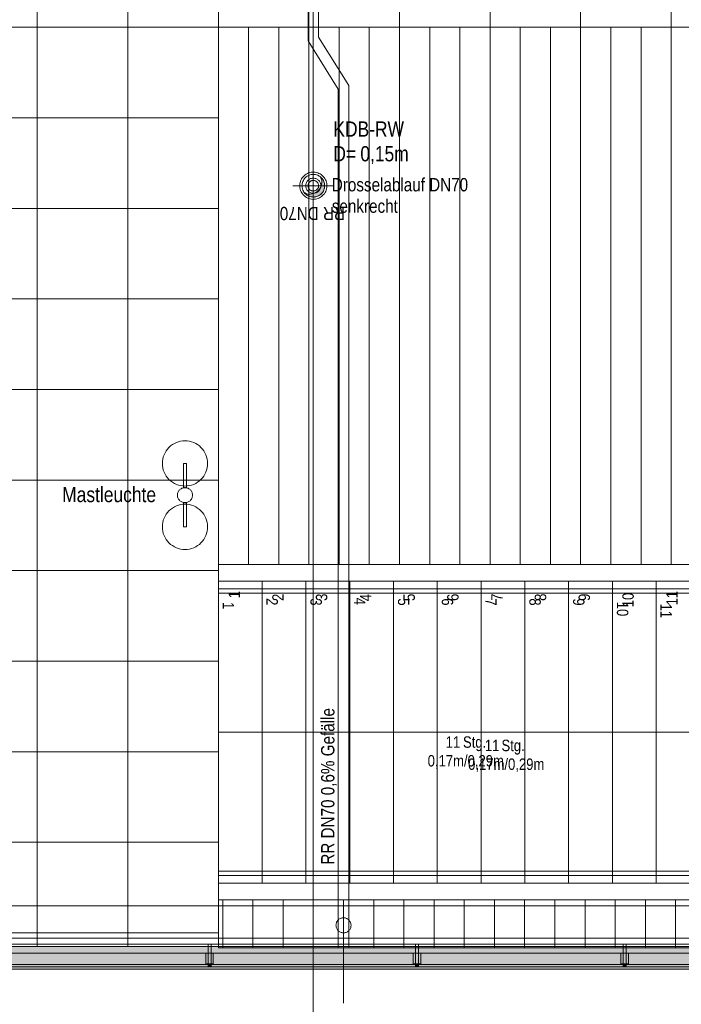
# Model space of a CAD drawing. Extents: x -620 to 300, y 62 to 1112.
# Tile 15 of 45: x -164 to -77, y 206 to 337. Entities that reach past the tile are written whole.
import ezdxf
from ezdxf.lldxf.tags import DXFTag

# ---------------------------------------------------------------- set-up
doc = ezdxf.new("R2010")
doc.units = 0
doc.layers.get('0').update_dxf_attribs({"lineweight": 13})
for name, color, linetype, lineweight, true_color in [('30 -35 Decken- 11 Bodendurchbruch', 7, 'Continuous', 15, 0x599559), ('30 -35 Decken- 2.2 Treppen Außen', 9, 'Continuous', 9, 0x808080), ('30 -36 Dächer- 3 Dachbeläge', 9, 'Continuous', 15, 0x808080), ('30 -36 Dächer- 4 Dachbekleidungen', 9, 'Continuous', 9, 0x808080), ('40 -41 Abwasser_Wasser_Gas- 1 Abwasser + sanitäre Anlagen', 7, 'Continuous', 9, 0xff6633), ('60- 61 allgemeine Ausstattung- 4 Terrassen', 9, 'Continuous', 9, 0x808080), ('70 -72 Beschriftung- 1 Beschriftung allgemein', 7, 'Continuous', 9, 0xff6633)]:
    doc.layers.add(name, color=color, linetype=linetype, lineweight=lineweight, true_color=true_color)
doc.layers.add('40 -41 Abwasser_Wasser_Gas- 2 Wasser-1', color=7, linetype='Continuous', lineweight=15)
doc.layers.add('70 -71 Achsen- 1 Gebäudeachsen', color=7, linetype='STRICHPUNKT2-A06DNCB4MF', lineweight=18)
doc.styles.get("Standard").update_dxf_attribs({"font": 'ARIALN.TTF'})
tags = doc.linetypes.add('grob-A06DNCB3MF', pattern=[14, 3, -8, 3]).pattern_tags.tags
tags[8:9] = [DXFTag(74, 4), DXFTag(75, 0), DXFTag(340, '0'), DXFTag(46, 0.0), DXFTag(50, 0.0), DXFTag(44, 0.0), DXFTag(45, 0.0)]
tags[6:7] = [DXFTag(74, 4), DXFTag(75, 0), DXFTag(340, '0'), DXFTag(46, 0.0), DXFTag(50, 0.0), DXFTag(44, 0.0), DXFTag(45, 0.0)]
tags[4:5] = [DXFTag(74, 4), DXFTag(75, 0), DXFTag(340, '0'), DXFTag(46, 0.0), DXFTag(50, 0.0), DXFTag(44, 0.0), DXFTag(45, 0.0)]
tags = doc.linetypes.add('STRICHPUNKT2-A06DNCB4MF', pattern=[12.7, 6.35, -3.175, 0, -3.175]).pattern_tags.tags
tags[10:11] = [DXFTag(74, 4), DXFTag(75, 0), DXFTag(340, '0'), DXFTag(46, 0.0), DXFTag(50, 0.0), DXFTag(44, 0.0), DXFTag(45, 0.0)]
tags[8:9] = [DXFTag(74, 4), DXFTag(75, 0), DXFTag(340, '0'), DXFTag(46, 0.0), DXFTag(50, 0.0), DXFTag(44, 0.0), DXFTag(45, 0.0)]
tags[6:7] = [DXFTag(74, 4), DXFTag(75, 0), DXFTag(340, '0'), DXFTag(46, 0.0), DXFTag(50, 0.0), DXFTag(44, 0.0), DXFTag(45, 0.0)]
tags[4:5] = [DXFTag(74, 4), DXFTag(75, 0), DXFTag(340, '0'), DXFTag(46, 0.0), DXFTag(50, 0.0), DXFTag(44, 0.0), DXFTag(45, 0.0)]

# ---------------------------------------------------------------- blocks, each defined once
blk = doc.blocks.new('Referenz-A06DNCB5MF')
at = {"layer": '30 -35 Decken- 11 Bodendurchbruch', "linetype": 'Continuous', "ltscale": 0.15}
blk.add_hatch(color=0, dxfattribs=at).paths.add_polyline_path([(-126.74, 313.89), (-126.32, 313.75), (-125.89, 313.74), (-125.47, 313.84), (-125.09, 314.05), (-124.78, 314.35), (-124.57, 314.73), (-124.46, 315.15), (-124.48, 315.59), (-124.61, 316), (-124.35, 315.72), (-124.17, 315.38), (-124.08, 315.01), (-124.09, 314.63), (-124.2, 314.26), (-124.39, 313.93), (-124.67, 313.66), (-125, 313.47), (-125.36, 313.36), (-125.75, 313.36), (-126.12, 313.45), (-126.46, 313.63)])
at = {"layer": '30 -35 Decken- 11 Bodendurchbruch', "color": 0, "linetype": 'grob-A06DNCB3MF', "lineweight": 9, "ltscale": 0.13}
for p, q in [((-125.58, 317.55), (-125.58, 312.15)), ((-128.28, 314.85), (-122.88, 314.85))]:
    blk.add_line(p, q, dxfattribs=at)
at = {"layer": '30 -35 Decken- 11 Bodendurchbruch', "color": 0, "linetype": 'Continuous', "ltscale": 0.15}
for p, q in [((-126.82, 315.69), (-126.74, 315.81)), ((-126.74, 315.81), (-126.64, 315.91)), ((-126.64, 315.91), (-126.53, 316.01)), ((-126.53, 316.01), (-126.41, 316.1)), ((-126.41, 316.1), (-126.28, 316.18)), ((-126.28, 316.18), (-126.15, 316.24)), ((-126.15, 316.24), (-126.01, 316.29)), ((-126.01, 316.29), (-125.87, 316.32)), ((-125.87, 316.32), (-125.72, 316.35)), ((-125.72, 316.35), (-125.58, 316.35)), ((-125.58, 316.35), (-125.43, 316.35)), ((-125.43, 316.35), (-125.28, 316.32)), ((-125.28, 316.32), (-125.14, 316.29)), ((-125.14, 316.29), (-125, 316.24)), ((-125, 316.24), (-124.87, 316.18)), ((-124.87, 316.18), (-124.74, 316.1)), ((-124.74, 316.1), (-124.62, 316.01)), ((-124.62, 316.01), (-124.52, 315.91)), ((-124.52, 315.91), (-124.42, 315.81)), ((-124.42, 315.81), (-124.33, 315.69)), ((-127.08, 314.85), (-127.07, 315)), ((-127.07, 314.71), (-127.08, 314.85)), ((-127.07, 315), (-127.05, 315.15)), ((-127.05, 314.56), (-127.07, 314.71)), ((-127.05, 315.15), (-127.01, 315.29)), ((-127.01, 314.42), (-127.05, 314.56)), ((-127.01, 315.29), (-126.96, 315.43)), ((-126.96, 315.43), (-126.9, 315.56)), ((-126.9, 315.56), (-126.82, 315.69)), ((-124.33, 315.69), (-124.25, 315.56)), ((-124.25, 315.56), (-124.19, 315.43)), ((-124.19, 315.43), (-124.14, 315.29)), ((-124.14, 315.29), (-124.11, 315.15)), ((-124.11, 314.56), (-124.14, 314.42)), ((-124.11, 315.15), (-124.08, 315)), ((-124.08, 314.71), (-124.11, 314.56)), ((-124.08, 315), (-124.08, 314.85)), ((-124.08, 314.85), (-124.08, 314.71)), ((-126.96, 314.28), (-127.01, 314.42)), ((-126.9, 314.15), (-126.96, 314.28)), ((-126.82, 314.02), (-126.9, 314.15)), ((-126.74, 313.9), (-126.82, 314.02)), ((-126.64, 313.79), (-126.74, 313.9)), ((-126.53, 313.69), (-126.64, 313.79)), ((-126.41, 313.61), (-126.53, 313.69)), ((-126.28, 313.53), (-126.41, 313.61)), ((-126.15, 313.47), (-126.28, 313.53)), ((-126.01, 313.42), (-126.15, 313.47)), ((-125.87, 313.38), (-126.01, 313.42)), ((-125.72, 313.36), (-125.87, 313.38)), ((-125.58, 313.35), (-125.72, 313.36)), ((-125.43, 313.36), (-125.58, 313.35)), ((-125.28, 313.38), (-125.43, 313.36)), ((-125.14, 313.42), (-125.28, 313.38)), ((-125, 313.47), (-125.14, 313.42)), ((-124.87, 313.53), (-125, 313.47)), ((-124.74, 313.61), (-124.87, 313.53)), ((-124.62, 313.69), (-124.74, 313.61)), ((-124.52, 313.79), (-124.62, 313.69)), ((-124.42, 313.9), (-124.52, 313.79)), ((-124.33, 314.02), (-124.42, 313.9)), ((-124.25, 314.15), (-124.33, 314.02)), ((-124.19, 314.28), (-124.25, 314.15)), ((-124.14, 314.42), (-124.19, 314.28))]:
    blk.add_line(p, q, dxfattribs=at)
for centre, major_axis, end_param in [((-126.04, 315.32), (-0.68, -1.43), 2.460416), ((-125.58, 314.85), (-1.15, -0.97), 3.311211)]:
    blk.add_ellipse(centre, major_axis=major_axis, ratio=1, start_param=0, end_param=end_param, dxfattribs=at)
at = {"layer": '30 -35 Decken- 2.2 Treppen Außen', "color": 0, "linetype": 'Continuous', "ltscale": 0.13}
for p, q in [((25.24, 264.65), (-138.16, 264.65)), ((-138.16, 264.65), (-138.16, 262.45)), ((-138.16, 262.45), (-132.36, 262.45)), ((-138.16, 222.45), (-138.16, 262.45)), ((-138.16, 262.45), (25.24, 262.45)), ((-132.36, 262.45), (-126.56, 262.45)), ((-132.36, 222.45), (-132.36, 262.45)), ((-126.56, 262.45), (-120.76, 262.45)), ((-126.56, 222.45), (-126.56, 262.45)), ((-120.76, 262.45), (-114.96, 262.45)), ((-120.76, 222.45), (-120.76, 262.45)), ((-114.96, 262.45), (-109.16, 262.45)), ((-114.96, 222.45), (-114.96, 262.45)), ((-109.16, 262.45), (-103.36, 262.45)), ((-109.16, 222.45), (-109.16, 262.45)), ((-103.36, 262.45), (-97.56, 262.45)), ((-103.36, 222.45), (-103.36, 262.45)), ((-97.56, 262.45), (-91.76, 262.45)), ((-97.56, 222.45), (-97.56, 262.45)), ((-91.76, 262.45), (-85.96, 262.45)), ((-91.76, 222.45), (-91.76, 262.45)), ((-85.96, 262.45), (-80.16, 262.45)), ((-85.96, 222.45), (-85.96, 262.45)), ((-80.16, 262.45), (-50.16, 262.45)), ((-80.16, 222.45), (-80.16, 262.45)), ((25.24, 261.45), (-138.16, 261.45)), ((-138.16, 261.45), (-138.16, 260.85)), ((-138.16, 260.85), (25.24, 260.85)), ((-138.16, 242.45), (25.24, 242.45)), ((-138.16, 224.05), (25.24, 224.05)), ((-138.16, 223.45), (-138.16, 224.05)), ((25.24, 223.45), (-138.16, 223.45)), ((-138.16, 222.45), (-132.36, 222.45)), ((25.24, 222.45), (-138.16, 222.45)), ((-138.16, 222.45), (-138.16, 220.25)), ((-132.36, 222.45), (-126.56, 222.45)), ((-126.56, 222.45), (-120.76, 222.45)), ((-120.76, 222.45), (-114.96, 222.45)), ((-114.96, 222.45), (-109.16, 222.45)), ((-109.16, 222.45), (-103.36, 222.45)), ((-103.36, 222.45), (-97.56, 222.45)), ((-97.56, 222.45), (-91.76, 222.45)), ((-91.76, 222.45), (-85.96, 222.45)), ((-85.96, 222.45), (-80.16, 222.45)), ((-80.16, 222.45), (-50.16, 222.45)), ((-138.16, 220.25), (25.24, 220.25))]:
    blk.add_line(p, q, dxfattribs=at)
at = {"layer": '30 -35 Decken- 2.2 Treppen Außen', "color": 0}
for p, q in [((-100.27, 264.65), (-138.16, 264.65)), ((-138.16, 264.65), (-138.16, 262.45)), ((25.24, 264.66), (-100.27, 264.65)), ((-138.16, 222.45), (-138.16, 262.45)), ((-138.16, 262.45), (-100.74, 262.45)), ((-132.36, 222.45), (-132.36, 262.45)), ((-126.56, 222.45), (-126.56, 262.45)), ((-120.76, 222.45), (-120.76, 262.45)), ((-114.96, 262.45), (-114.96, 222.45)), ((-109.16, 262.45), (-109.16, 222.45)), ((-103.36, 262.45), (-103.36, 222.45)), ((-100.74, 262.45), (25.24, 262.46)), ((-97.56, 262.45), (-97.56, 222.45)), ((-91.76, 262.45), (-91.76, 222.45)), ((-85.96, 262.45), (-85.96, 222.45)), ((-80.16, 262.45), (-80.16, 222.45)), ((-138.16, 260.85), (-138.16, 261.45)), ((-138.16, 261.45), (-100.95, 261.45)), ((25.24, 261.46), (-100.95, 261.45)), ((-101.08, 260.85), (-138.16, 260.85)), ((-101.08, 260.85), (25.24, 260.86)), ((-138.16, 242.45), (-106.26, 242.45)), ((-106.26, 242.45), (25.24, 242.46)), ((-111.45, 224.05), (-138.16, 224.05)), ((-138.16, 224.05), (-138.16, 223.45)), ((-138.16, 223.45), (-111.58, 223.45)), ((-111.58, 223.45), (25.24, 223.46)), ((25.24, 224.06), (-111.45, 224.05)), ((-111.79, 222.45), (-138.16, 222.45)), ((-138.16, 222.45), (-138.16, 220.25)), ((25.24, 222.46), (-111.79, 222.45)), ((-138.16, 220.25), (-112.26, 220.25)), ((-112.26, 220.25), (25.24, 220.26))]:
    blk.add_line(p, q, dxfattribs=at)
at = {"layer": '30 -36 Dächer- 3 Dachbeläge', "color": 0, "linetype": 'Continuous', "ltscale": 0.15}
for p, q in [((-403.78, 214.05), (31.02, 214.05)), ((31.02, 211.05), (-403.78, 211.05))]:
    blk.add_line(p, q, dxfattribs=at)
at = {"layer": '30 -36 Dächer- 3 Dachbeläge', "color": 0, "lineweight": 9}
for p, q in [((-139.13, 211.75), (-139.53, 211.75)), ((-139.53, 211.75), (-139.53, 211.35)), ((-139.13, 211.35), (-139.13, 211.75)), ((-111.63, 211.75), (-112.03, 211.75)), ((-112.03, 211.75), (-112.03, 211.35)), ((-111.63, 211.35), (-111.63, 211.75)), ((-84.13, 211.75), (-84.53, 211.75)), ((-84.53, 211.75), (-84.53, 211.35)), ((-84.13, 211.35), (-84.13, 211.75))]:
    blk.add_line(p, q, dxfattribs=at)
at = {"layer": '30 -36 Dächer- 3 Dachbeläge', "color": 0, "linetype": 'Continuous', "lineweight": 0, "ltscale": 0.13}
blk.add_solid([(31.02, 211.05), (-403.78, 211.05), (31.02, 214.05), (-403.78, 214.05)], dxfattribs=at)
at = {"layer": '30 -36 Dächer- 3 Dachbeläge', "color": 0, "lineweight": 0}
for points in [[(-139.53, 211.75), (-139.13, 211.75), (-139.53, 211.35)], [(-139.53, 211.35), (-139.13, 211.75), (-139.13, 211.35)], [(-112.03, 211.75), (-111.63, 211.75), (-112.03, 211.35)], [(-112.03, 211.35), (-111.63, 211.75), (-111.63, 211.35)], [(-84.53, 211.75), (-84.13, 211.75), (-84.53, 211.35)], [(-84.53, 211.35), (-84.13, 211.75), (-84.13, 211.35)]]:
    blk.add_solid(points, dxfattribs=at)
at = {"layer": '30 -36 Dächer- 4 Dachbekleidungen', "color": 0, "linetype": 'Continuous', "ltscale": 0.13}
for p, q in [((31.02, 215.15), (-405.38, 215.15)), ((-404.58, 214.35), (31.02, 214.35)), ((-139.13, 214.35), (-139.53, 214.35)), ((-139.53, 214.35), (-139.53, 213.15)), ((-139.13, 213.15), (-139.13, 214.35)), ((-111.63, 214.35), (-112.03, 214.35)), ((-112.03, 214.35), (-112.03, 213.15)), ((-111.63, 213.15), (-111.63, 214.35)), ((-84.13, 214.35), (-84.53, 214.35)), ((-84.53, 214.35), (-84.53, 213.15)), ((-84.13, 213.15), (-84.13, 214.35)), ((31.02, 213.15), (-403.38, 213.15)), ((-139.83, 213.15), (-139.83, 211.75)), ((-139.53, 211.75), (-139.53, 213.15)), ((-139.13, 213.15), (-139.13, 211.75)), ((-138.83, 213.15), (-138.83, 211.75)), ((-112.33, 213.15), (-112.33, 211.75)), ((-112.03, 211.75), (-112.03, 213.15)), ((-111.63, 213.15), (-111.63, 211.75)), ((-111.33, 213.15), (-111.33, 211.75)), ((-84.83, 213.15), (-84.83, 211.75)), ((-84.53, 211.75), (-84.53, 213.15)), ((-84.13, 213.15), (-84.13, 211.75)), ((-83.83, 213.15), (-83.83, 211.75)), ((-139.83, 211.75), (-139.53, 211.75)), ((-139.13, 211.75), (-139.53, 211.75)), ((-138.83, 211.75), (-139.13, 211.75)), ((-112.33, 211.75), (-112.03, 211.75)), ((-111.63, 211.75), (-112.03, 211.75)), ((-111.33, 211.75), (-111.63, 211.75)), ((-84.83, 211.75), (-84.53, 211.75)), ((-84.13, 211.75), (-84.53, 211.75)), ((-83.83, 211.75), (-84.13, 211.75)), ((-401.58, 211.35), (31.02, 211.35))]:
    blk.add_line(p, q, dxfattribs=at)
at = {"layer": '40 -41 Abwasser_Wasser_Gas- 1 Abwasser + sanitäre Anlagen', "color": 0, "linetype": 'grob-A06DNCB3MF', "ltscale": 0.13}
for p, q in [((-126.28, 334.05), (-126.28, 374.29)), ((-124.88, 374.29), (-124.88, 334.54)), ((-122.28, 327.63), (-126.28, 334.05)), ((-124.88, 334.54), (-120.88, 328.12)), ((-122.28, 213.85), (-122.28, 327.63)), ((-120.88, 328.12), (-120.88, 213.85)), ((-125.58, 319.94), (-125.58, 314.85)), ((-120.88, 213.85), (-122.28, 213.85))]:
    blk.add_line(p, q, dxfattribs=at)
at = {"layer": '40 -41 Abwasser_Wasser_Gas- 1 Abwasser + sanitäre Anlagen', "color": 0, "linetype": 'Continuous', "lineweight": 5, "ltscale": 0.13}
for p, q in [((-125.58, 314.85), (-125.59, 314.91)), ((-125.59, 314.91), (-125.56, 314.91)), ((-125.56, 314.91), (-125.58, 314.85))]:
    blk.add_line(p, q, dxfattribs=at)
at = {"layer": '40 -41 Abwasser_Wasser_Gas- 1 Abwasser + sanitäre Anlagen', "color": 0, "lineweight": 0}
for points in [[(-125.58, 314.85), (-125.59, 314.91), (-125.58, 314.91)], [(-125.58, 314.85), (-125.58, 314.91), (-125.56, 314.91)]]:
    blk.add_solid(points, dxfattribs=at)
at = {"layer": '40 -41 Abwasser_Wasser_Gas- 2 Wasser-1', "color": 0, "linetype": 'Continuous', "ltscale": 0.15}
for p, q in [((-125.58, 314.85), (-125.58, 318.69)), ((-127.22, 315.6), (-127.14, 315.75)), ((-127.14, 315.75), (-127.04, 315.9)), ((-127.04, 315.9), (-126.93, 316.04)), ((-126.93, 316.04), (-126.81, 316.17)), ((-126.81, 316.17), (-126.67, 316.28)), ((-126.67, 316.28), (-126.53, 316.38)), ((-126.53, 316.38), (-126.37, 316.47)), ((-126.37, 316.47), (-126.21, 316.54)), ((-126.21, 316.54), (-126.04, 316.59)), ((-126.1, 315.7), (-126.02, 315.75)), ((-126.04, 316.59), (-125.87, 316.63)), ((-126.02, 315.75), (-125.93, 315.79)), ((-125.93, 315.79), (-125.84, 315.82)), ((-125.87, 316.63), (-125.69, 316.65)), ((-125.84, 315.82), (-125.74, 315.84)), ((-125.74, 315.84), (-125.64, 315.85)), ((-125.69, 316.65), (-125.52, 316.65)), ((-125.64, 315.85), (-125.54, 315.85)), ((-125.54, 315.85), (-125.45, 315.84)), ((-125.52, 316.65), (-125.34, 316.64)), ((-125.45, 315.84), (-125.35, 315.83)), ((-125.35, 315.83), (-125.26, 315.8)), ((-125.34, 316.64), (-125.17, 316.61)), ((-125.26, 315.8), (-125.16, 315.76)), ((-125.17, 316.61), (-125, 316.56)), ((-125.16, 315.76), (-125.08, 315.72)), ((-125, 316.56), (-124.83, 316.49)), ((-124.83, 316.49), (-124.68, 316.41)), ((-124.68, 316.41), (-124.53, 316.32)), ((-124.53, 316.32), (-124.39, 316.21)), ((-124.39, 316.21), (-124.26, 316.08)), ((-124.26, 316.08), (-124.15, 315.95)), ((-124.15, 315.95), (-124.05, 315.8)), ((-124.05, 315.8), (-123.96, 315.65)), ((-127.38, 314.91), (-127.36, 315.09)), ((-127.37, 314.74), (-127.38, 314.91)), ((-127.35, 314.56), (-127.37, 314.74)), ((-127.36, 315.09), (-127.33, 315.26)), ((-127.32, 314.39), (-127.35, 314.56)), ((-127.33, 315.26), (-127.28, 315.43)), ((-127.28, 315.43), (-127.22, 315.6)), ((-126.58, 314.89), (-126.57, 314.98)), ((-126.57, 314.79), (-126.58, 314.89)), ((-126.57, 314.98), (-126.55, 315.08)), ((-126.56, 314.69), (-126.57, 314.79)), ((-126.54, 314.59), (-126.56, 314.69)), ((-126.55, 315.08), (-126.52, 315.17)), ((-126.51, 314.5), (-126.54, 314.59)), ((-126.52, 315.17), (-126.49, 315.27)), ((-126.47, 314.41), (-126.51, 314.5)), ((-126.49, 315.27), (-126.44, 315.35)), ((-126.44, 315.35), (-126.39, 315.44)), ((-126.39, 315.44), (-126.33, 315.51)), ((-126.33, 315.51), (-126.26, 315.58)), ((-126.28, 314.88), (-126.27, 314.94)), ((-126.28, 314.81), (-126.28, 314.88)), ((-126.27, 314.74), (-126.28, 314.81)), ((-126.27, 314.94), (-126.26, 315.01)), ((-126.25, 314.67), (-126.27, 314.74)), ((-126.26, 315.58), (-126.19, 315.65)), ((-126.26, 315.01), (-126.24, 315.08)), ((-126.23, 314.61), (-126.25, 314.67)), ((-126.24, 315.08), (-126.21, 315.14)), ((-126.2, 314.54), (-126.23, 314.61)), ((-126.21, 315.14), (-126.18, 315.2)), ((-126.17, 314.48), (-126.2, 314.54)), ((-126.19, 315.65), (-126.1, 315.7)), ((-126.18, 315.2), (-126.15, 315.26)), ((-126.13, 314.43), (-126.17, 314.48)), ((-126.15, 315.26), (-126.1, 315.31)), ((-126.09, 314.37), (-126.13, 314.43)), ((-126.1, 315.31), (-126.06, 315.36)), ((-126.06, 315.36), (-126, 315.41)), ((-126, 315.41), (-125.95, 315.45)), ((-125.95, 315.45), (-125.89, 315.48)), ((-125.89, 315.48), (-125.82, 315.51)), ((-125.82, 315.51), (-125.76, 315.53)), ((-125.76, 315.53), (-125.69, 315.54)), ((-125.69, 315.54), (-125.62, 315.55)), ((-125.62, 315.55), (-125.55, 315.55)), ((-125.55, 315.55), (-125.49, 315.55)), ((-125.49, 315.55), (-125.42, 315.54)), ((-125.42, 315.54), (-125.35, 315.52)), ((-125.35, 315.52), (-125.29, 315.49)), ((-125.29, 315.49), (-125.23, 315.46)), ((-125.23, 315.46), (-125.17, 315.42)), ((-125.17, 315.42), (-125.11, 315.38)), ((-125.11, 315.38), (-125.07, 315.33)), ((-125.08, 315.72), (-124.99, 315.67)), ((-125.07, 315.33), (-125.02, 315.28)), ((-125.01, 314.45), (-125.05, 314.39)), ((-125.02, 315.28), (-124.98, 315.22)), ((-124.97, 314.5), (-125.01, 314.45)), ((-124.99, 315.67), (-124.92, 315.61)), ((-124.98, 315.22), (-124.95, 315.16)), ((-124.94, 314.56), (-124.97, 314.5)), ((-124.95, 315.16), (-124.92, 315.1)), ((-124.91, 314.63), (-124.94, 314.56)), ((-124.92, 315.61), (-124.85, 315.54)), ((-124.92, 315.1), (-124.9, 315.03)), ((-124.89, 314.69), (-124.91, 314.63)), ((-124.9, 315.03), (-124.89, 314.97)), ((-124.89, 314.97), (-124.88, 314.9)), ((-124.88, 314.76), (-124.89, 314.69)), ((-124.88, 314.9), (-124.88, 314.83)), ((-124.88, 314.83), (-124.88, 314.76)), ((-124.85, 315.54), (-124.78, 315.46)), ((-124.78, 315.46), (-124.73, 315.38)), ((-124.73, 315.38), (-124.68, 315.3)), ((-124.67, 314.44), (-124.71, 314.35)), ((-124.68, 315.3), (-124.64, 315.21)), ((-124.63, 314.53), (-124.67, 314.44)), ((-124.64, 315.21), (-124.61, 315.11)), ((-124.6, 314.63), (-124.63, 314.53)), ((-124.61, 315.11), (-124.59, 315.02)), ((-124.59, 314.72), (-124.6, 314.63)), ((-124.59, 315.02), (-124.58, 314.92)), ((-124.58, 314.82), (-124.59, 314.72)), ((-124.58, 314.92), (-124.58, 314.82)), ((-123.96, 315.65), (-123.89, 315.49)), ((-123.89, 315.49), (-123.84, 315.32)), ((-123.82, 314.44), (-123.87, 314.27)), ((-123.84, 315.32), (-123.8, 315.15)), ((-123.79, 314.62), (-123.82, 314.44)), ((-123.8, 315.15), (-123.78, 314.97)), ((-123.78, 314.79), (-123.79, 314.62)), ((-123.78, 314.97), (-123.78, 314.79)), ((-127.26, 314.22), (-127.32, 314.39)), ((-127.19, 314.06), (-127.26, 314.22)), ((-127.11, 313.9), (-127.19, 314.06)), ((-127, 313.76), (-127.11, 313.9)), ((-126.89, 313.62), (-127, 313.76)), ((-126.76, 313.5), (-126.89, 313.62)), ((-126.62, 313.39), (-126.76, 313.5)), ((-126.48, 313.29), (-126.62, 313.39)), ((-126.32, 313.21), (-126.48, 313.29)), ((-126.43, 314.33), (-126.47, 314.41)), ((-126.37, 314.24), (-126.43, 314.33)), ((-126.31, 314.17), (-126.37, 314.24)), ((-126.16, 313.15), (-126.32, 313.21)), ((-126.24, 314.1), (-126.31, 314.17)), ((-126.16, 314.04), (-126.24, 314.1)), ((-126.08, 313.99), (-126.16, 314.04)), ((-125.99, 313.1), (-126.16, 313.15)), ((-126.04, 314.33), (-126.09, 314.37)), ((-125.99, 313.94), (-126.08, 313.99)), ((-125.98, 314.28), (-126.04, 314.33)), ((-125.9, 313.91), (-125.99, 313.94)), ((-125.93, 314.25), (-125.98, 314.28)), ((-125.87, 314.22), (-125.93, 314.25)), ((-125.8, 313.88), (-125.9, 313.91)), ((-125.8, 314.19), (-125.87, 314.22)), ((-125.74, 314.17), (-125.8, 314.19)), ((-125.71, 313.86), (-125.8, 313.88)), ((-125.67, 314.16), (-125.74, 314.17)), ((-125.61, 313.85), (-125.71, 313.86)), ((-125.6, 314.15), (-125.67, 314.16)), ((-125.51, 313.86), (-125.61, 313.85)), ((-125.53, 314.15), (-125.6, 314.15)), ((-125.46, 314.16), (-125.53, 314.15)), ((-125.41, 313.87), (-125.51, 313.86)), ((-125.4, 314.18), (-125.46, 314.16)), ((-125.32, 313.89), (-125.41, 313.87)), ((-125.33, 314.2), (-125.4, 314.18)), ((-125.27, 314.23), (-125.33, 314.2)), ((-125.22, 313.92), (-125.32, 313.89)), ((-125.21, 314.26), (-125.27, 314.23)), ((-125.13, 313.96), (-125.22, 313.92)), ((-125.15, 314.3), (-125.21, 314.26)), ((-125.1, 314.34), (-125.15, 314.3)), ((-125.05, 314), (-125.13, 313.96)), ((-124.94, 313.17), (-125.11, 313.11)), ((-125.05, 314.39), (-125.1, 314.34)), ((-124.97, 314.06), (-125.05, 314)), ((-124.89, 314.12), (-124.97, 314.06)), ((-124.78, 313.24), (-124.94, 313.17)), ((-124.82, 314.19), (-124.89, 314.12)), ((-124.76, 314.27), (-124.82, 314.19)), ((-124.63, 313.32), (-124.78, 313.24)), ((-124.71, 314.35), (-124.76, 314.27)), ((-124.48, 313.43), (-124.63, 313.32)), ((-124.35, 313.54), (-124.48, 313.43)), ((-124.22, 313.67), (-124.35, 313.54)), ((-124.11, 313.8), (-124.22, 313.67)), ((-124.02, 313.95), (-124.11, 313.8)), ((-123.94, 314.11), (-124.02, 313.95)), ((-123.87, 314.27), (-123.94, 314.11)), ((-125.81, 313.07), (-125.99, 313.1)), ((-125.64, 313.05), (-125.81, 313.07)), ((-125.46, 313.06), (-125.64, 313.05)), ((-125.28, 313.08), (-125.46, 313.06)), ((-125.11, 313.11), (-125.28, 313.08)), ((-122.58, 216.89), (-122.57, 216.98)), ((-122.57, 216.79), (-122.58, 216.89)), ((-122.57, 216.98), (-122.55, 217.08)), ((-122.56, 216.69), (-122.57, 216.79)), ((-122.54, 216.59), (-122.56, 216.69)), ((-122.55, 217.08), (-122.52, 217.17)), ((-122.51, 216.5), (-122.54, 216.59)), ((-122.52, 217.17), (-122.49, 217.27)), ((-122.49, 217.27), (-122.44, 217.35)), ((-122.44, 217.35), (-122.39, 217.44)), ((-122.39, 217.44), (-122.33, 217.51)), ((-122.33, 217.51), (-122.26, 217.58)), ((-122.26, 217.58), (-122.19, 217.65)), ((-122.19, 217.65), (-122.1, 217.7)), ((-122.1, 217.7), (-122.02, 217.75)), ((-122.02, 217.75), (-121.93, 217.79)), ((-121.93, 217.79), (-121.84, 217.82)), ((-121.84, 217.82), (-121.74, 217.84)), ((-121.74, 217.84), (-121.64, 217.85)), ((-121.64, 217.85), (-121.54, 217.85)), ((-121.54, 217.85), (-121.45, 217.84)), ((-121.45, 217.84), (-121.35, 217.83)), ((-121.35, 217.83), (-121.26, 217.8)), ((-121.26, 217.8), (-121.16, 217.76)), ((-121.16, 217.76), (-121.08, 217.72)), ((-121.08, 217.72), (-120.99, 217.67)), ((-120.99, 217.67), (-120.92, 217.61)), ((-120.92, 217.61), (-120.85, 217.54)), ((-120.85, 217.54), (-120.78, 217.46)), ((-120.78, 217.46), (-120.73, 217.38)), ((-120.73, 217.38), (-120.68, 217.3)), ((-120.68, 217.3), (-120.64, 217.21)), ((-120.64, 217.21), (-120.61, 217.11)), ((-120.6, 216.63), (-120.63, 216.53)), ((-120.61, 217.11), (-120.59, 217.02)), ((-120.59, 216.72), (-120.6, 216.63)), ((-120.59, 217.02), (-120.58, 216.92)), ((-120.58, 216.82), (-120.59, 216.72)), ((-120.58, 216.92), (-120.58, 216.82)), ((-122.47, 216.41), (-122.51, 216.5)), ((-122.43, 216.33), (-122.47, 216.41)), ((-122.37, 216.24), (-122.43, 216.33)), ((-122.31, 216.17), (-122.37, 216.24)), ((-122.24, 216.1), (-122.31, 216.17)), ((-122.16, 216.04), (-122.24, 216.1)), ((-122.08, 215.99), (-122.16, 216.04)), ((-121.99, 215.94), (-122.08, 215.99)), ((-121.9, 215.91), (-121.99, 215.94)), ((-121.8, 215.88), (-121.9, 215.91)), ((-121.71, 215.86), (-121.8, 215.88)), ((-121.61, 215.85), (-121.71, 215.86)), ((-121.51, 215.86), (-121.61, 215.85)), ((-121.41, 215.87), (-121.51, 215.86)), ((-121.32, 215.89), (-121.41, 215.87)), ((-121.22, 215.92), (-121.32, 215.89)), ((-121.13, 215.96), (-121.22, 215.92)), ((-121.05, 216), (-121.13, 215.96)), ((-120.97, 216.06), (-121.05, 216)), ((-120.89, 216.12), (-120.97, 216.06)), ((-120.82, 216.19), (-120.89, 216.12)), ((-120.76, 216.27), (-120.82, 216.19)), ((-120.71, 216.35), (-120.76, 216.27)), ((-120.67, 216.44), (-120.71, 216.35)), ((-120.63, 216.53), (-120.67, 216.44))]:
    blk.add_line(p, q, dxfattribs=at)
at = {"layer": '60- 61 allgemeine Ausstattung- 4 Terrassen', "color": 0}
for p, q in [((-162.16, 372.51), (-162.16, 214.05)), ((-150.16, 372.51), (-150.16, 214.05)), ((-138.16, 372.51), (-138.16, 214.05)), ((-126.16, 372.51), (-126.16, 335.85)), ((-114.16, 372.51), (-114.16, 335.85)), ((-102.16, 372.51), (-102.16, 335.85)), ((-90.16, 372.51), (-90.16, 335.85)), ((-78.16, 372.51), (-78.16, 335.85)), ((-138.16, 335.85), (-286.14, 335.85)), ((-138.16, 335.85), (27.48, 335.85)), ((-138.16, 264.65), (-138.16, 335.85)), ((-134.16, 264.65), (-134.16, 335.85)), ((-130.16, 264.65), (-130.16, 335.85)), ((-126.16, 264.65), (-126.16, 335.85)), ((-122.16, 264.65), (-122.16, 335.85)), ((-118.16, 264.65), (-118.16, 335.85)), ((-114.16, 264.65), (-114.16, 335.85)), ((-110.16, 264.65), (-110.16, 335.85)), ((-106.16, 264.65), (-106.16, 335.85)), ((-102.16, 264.65), (-102.16, 335.85)), ((-98.16, 264.65), (-98.16, 335.85)), ((-94.16, 264.65), (-94.16, 335.85)), ((-90.16, 264.65), (-90.16, 335.85)), ((-86.16, 264.65), (-86.16, 335.85)), ((-82.16, 264.65), (-82.16, 335.85)), ((-78.16, 264.65), (-78.16, 335.85)), ((-138.16, 323.85), (-286.14, 323.85)), ((-138.16, 311.85), (-286.14, 311.85)), ((-138.16, 299.85), (-286.14, 299.85)), ((-138.16, 287.85), (-286.14, 287.85)), ((-144.48, 280.37), (-144.24, 280.55)), ((-144.24, 280.55), (-143.99, 280.7)), ((-143.99, 280.7), (-143.72, 280.83)), ((-143.72, 280.83), (-143.45, 280.92)), ((-143.45, 280.92), (-143.16, 281)), ((-143.16, 281), (-142.87, 281.04)), ((-142.87, 281.04), (-142.58, 281.05)), ((-142.58, 281.05), (-142.28, 281.04)), ((-142.28, 281.04), (-141.99, 281)), ((-141.99, 281), (-141.71, 280.92)), ((-141.71, 280.92), (-141.43, 280.83)), ((-141.43, 280.83), (-141.16, 280.7)), ((-141.16, 280.7), (-140.91, 280.55)), ((-140.91, 280.55), (-140.67, 280.37)), ((-145.45, 278.92), (-145.35, 279.2)), ((-145.35, 279.2), (-145.22, 279.47)), ((-145.22, 279.47), (-145.07, 279.72)), ((-145.07, 279.72), (-144.9, 279.96)), ((-144.9, 279.96), (-144.7, 280.17)), ((-144.7, 280.17), (-144.48, 280.37)), ((-140.67, 280.37), (-140.46, 280.17)), ((-140.46, 280.17), (-140.26, 279.96)), ((-140.26, 279.96), (-140.08, 279.72)), ((-140.08, 279.72), (-139.93, 279.47)), ((-139.93, 279.47), (-139.8, 279.2)), ((-139.8, 279.2), (-139.71, 278.92)), ((-145.58, 278.05), (-145.56, 278.35)), ((-145.56, 277.76), (-145.58, 278.05)), ((-145.56, 278.35), (-145.52, 278.64)), ((-145.52, 278.64), (-145.45, 278.92)), ((-142.78, 278.05), (-142.38, 278.05)), ((-142.78, 274.83), (-142.78, 278.05)), ((-142.38, 278.05), (-142.38, 274.83)), ((-139.71, 278.92), (-139.63, 278.64)), ((-139.63, 278.64), (-139.59, 278.35)), ((-139.59, 278.35), (-139.58, 278.05)), ((-139.58, 278.05), (-139.59, 277.76)), ((-145.52, 277.47), (-145.56, 277.76)), ((-145.45, 277.18), (-145.52, 277.47)), ((-145.35, 276.91), (-145.45, 277.18)), ((-145.22, 276.64), (-145.35, 276.91)), ((-145.07, 276.39), (-145.22, 276.64)), ((-139.93, 276.64), (-140.08, 276.39)), ((-139.8, 276.91), (-139.93, 276.64)), ((-139.71, 277.18), (-139.8, 276.91)), ((-139.63, 277.47), (-139.71, 277.18)), ((-139.59, 277.76), (-139.63, 277.47)), ((-138.16, 275.85), (-286.14, 275.85)), ((-144.9, 276.15), (-145.07, 276.39)), ((-144.7, 275.93), (-144.9, 276.15)), ((-144.48, 275.73), (-144.7, 275.93)), ((-144.24, 275.56), (-144.48, 275.73)), ((-143.99, 275.41), (-144.24, 275.56)), ((-143.72, 275.28), (-143.99, 275.41)), ((-141.16, 275.41), (-141.43, 275.28)), ((-140.91, 275.56), (-141.16, 275.41)), ((-140.67, 275.73), (-140.91, 275.56)), ((-140.46, 275.93), (-140.67, 275.73)), ((-140.26, 276.15), (-140.46, 275.93)), ((-140.08, 276.39), (-140.26, 276.15)), ((-143.45, 275.18), (-143.72, 275.28)), ((-143.58, 273.9), (-143.57, 274)), ((-143.57, 274), (-143.55, 274.09)), ((-143.55, 274.09), (-143.52, 274.19)), ((-143.52, 274.19), (-143.48, 274.28)), ((-143.48, 274.28), (-143.44, 274.37)), ((-143.16, 275.11), (-143.45, 275.18)), ((-143.44, 274.37), (-143.38, 274.45)), ((-143.38, 274.45), (-143.32, 274.52)), ((-143.32, 274.52), (-143.25, 274.59)), ((-143.25, 274.59), (-143.17, 274.66)), ((-143.17, 274.66), (-143.09, 274.71)), ((-142.87, 275.07), (-143.16, 275.11)), ((-143.09, 274.71), (-143.01, 274.76)), ((-143.01, 274.76), (-142.92, 274.79)), ((-142.92, 274.79), (-142.82, 274.82)), ((-142.58, 275.05), (-142.87, 275.07)), ((-142.82, 274.82), (-142.73, 274.84)), ((-142.38, 274.83), (-142.78, 274.83)), ((-142.73, 274.84), (-142.63, 274.85)), ((-142.63, 274.85), (-142.53, 274.85)), ((-142.28, 275.07), (-142.58, 275.05)), ((-142.53, 274.85), (-142.43, 274.84)), ((-142.43, 274.84), (-142.34, 274.82)), ((-142.34, 274.82), (-142.24, 274.8)), ((-141.99, 275.11), (-142.28, 275.07)), ((-142.24, 274.8), (-142.15, 274.76)), ((-142.15, 274.76), (-142.06, 274.71)), ((-142.06, 274.71), (-141.98, 274.66)), ((-141.71, 275.18), (-141.99, 275.11)), ((-141.98, 274.66), (-141.91, 274.6)), ((-141.91, 274.6), (-141.84, 274.53)), ((-141.84, 274.53), (-141.77, 274.45)), ((-141.77, 274.45), (-141.72, 274.37)), ((-141.72, 274.37), (-141.67, 274.28)), ((-141.43, 275.28), (-141.71, 275.18)), ((-141.67, 274.28), (-141.64, 274.19)), ((-141.64, 274.19), (-141.61, 274.1)), ((-141.61, 274.1), (-141.59, 274)), ((-141.59, 274), (-141.58, 273.91)), ((-143.58, 273.8), (-143.58, 273.9)), ((-143.57, 273.7), (-143.58, 273.8)), ((-143.55, 273.61), (-143.57, 273.7)), ((-143.52, 273.51), (-143.55, 273.61)), ((-143.48, 273.42), (-143.52, 273.51)), ((-143.43, 273.34), (-143.48, 273.42)), ((-143.38, 273.26), (-143.43, 273.34)), ((-143.32, 273.18), (-143.38, 273.26)), ((-143.25, 273.11), (-143.32, 273.18)), ((-143.17, 273.05), (-143.25, 273.11)), ((-143.09, 272.99), (-143.17, 273.05)), ((-143, 272.95), (-143.09, 272.99)), ((-142.91, 272.91), (-143, 272.95)), ((-142.82, 272.88), (-142.91, 272.91)), ((-142.72, 272.86), (-142.82, 272.88)), ((-142.78, 272.87), (-142.38, 272.87)), ((-142.78, 269.65), (-142.78, 272.87)), ((-142.62, 272.85), (-142.72, 272.86)), ((-142.52, 272.85), (-142.62, 272.85)), ((-142.43, 272.86), (-142.52, 272.85)), ((-142.33, 272.88), (-142.43, 272.86)), ((-142.38, 272.87), (-142.38, 269.65)), ((-142.24, 272.91), (-142.33, 272.88)), ((-142.15, 272.95), (-142.24, 272.91)), ((-142.06, 273), (-142.15, 272.95)), ((-141.98, 273.05), (-142.06, 273)), ((-141.9, 273.11), (-141.98, 273.05)), ((-141.83, 273.18), (-141.9, 273.11)), ((-141.77, 273.26), (-141.83, 273.18)), ((-141.72, 273.34), (-141.77, 273.26)), ((-141.67, 273.43), (-141.72, 273.34)), ((-141.63, 273.52), (-141.67, 273.43)), ((-141.61, 273.61), (-141.63, 273.52)), ((-141.59, 273.71), (-141.61, 273.61)), ((-141.58, 273.81), (-141.59, 273.71)), ((-141.58, 273.91), (-141.58, 273.81)), ((-145.07, 271.32), (-144.9, 271.56)), ((-144.9, 271.56), (-144.7, 271.77)), ((-144.7, 271.77), (-144.48, 271.97)), ((-144.48, 271.97), (-144.24, 272.15)), ((-144.24, 272.15), (-143.99, 272.3)), ((-143.99, 272.3), (-143.72, 272.43)), ((-143.72, 272.43), (-143.45, 272.52)), ((-143.45, 272.52), (-143.16, 272.6)), ((-143.16, 272.6), (-142.87, 272.64)), ((-142.87, 272.64), (-142.58, 272.65)), ((-142.58, 272.65), (-142.28, 272.64)), ((-142.28, 272.64), (-141.99, 272.6)), ((-141.99, 272.6), (-141.71, 272.52)), ((-141.71, 272.52), (-141.43, 272.43)), ((-141.43, 272.43), (-141.16, 272.3)), ((-141.16, 272.3), (-140.91, 272.15)), ((-140.91, 272.15), (-140.67, 271.97)), ((-140.67, 271.97), (-140.46, 271.77)), ((-140.46, 271.77), (-140.26, 271.56)), ((-140.26, 271.56), (-140.08, 271.32)), ((-145.56, 269.95), (-145.52, 270.24)), ((-145.52, 270.24), (-145.45, 270.52)), ((-145.45, 270.52), (-145.35, 270.8)), ((-145.35, 270.8), (-145.22, 271.07)), ((-145.22, 271.07), (-145.07, 271.32)), ((-140.08, 271.32), (-139.93, 271.07)), ((-139.93, 271.07), (-139.8, 270.8)), ((-139.8, 270.8), (-139.71, 270.52)), ((-139.71, 270.52), (-139.63, 270.24)), ((-139.63, 270.24), (-139.59, 269.95)), ((-145.58, 269.65), (-145.56, 269.95)), ((-145.56, 269.36), (-145.58, 269.65)), ((-145.52, 269.07), (-145.56, 269.36)), ((-145.45, 268.78), (-145.52, 269.07)), ((-145.35, 268.51), (-145.45, 268.78)), ((-142.38, 269.65), (-142.78, 269.65)), ((-139.71, 268.78), (-139.8, 268.51)), ((-139.63, 269.07), (-139.71, 268.78)), ((-139.59, 269.36), (-139.63, 269.07)), ((-139.59, 269.95), (-139.58, 269.65)), ((-139.58, 269.65), (-139.59, 269.36)), ((-145.22, 268.24), (-145.35, 268.51)), ((-145.07, 267.99), (-145.22, 268.24)), ((-144.9, 267.75), (-145.07, 267.99)), ((-144.7, 267.53), (-144.9, 267.75)), ((-144.48, 267.33), (-144.7, 267.53)), ((-140.46, 267.53), (-140.67, 267.33)), ((-140.26, 267.75), (-140.46, 267.53)), ((-140.08, 267.99), (-140.26, 267.75)), ((-139.93, 268.24), (-140.08, 267.99)), ((-139.8, 268.51), (-139.93, 268.24)), ((-144.24, 267.16), (-144.48, 267.33)), ((-143.99, 267.01), (-144.24, 267.16)), ((-143.72, 266.88), (-143.99, 267.01)), ((-143.45, 266.78), (-143.72, 266.88)), ((-143.16, 266.71), (-143.45, 266.78)), ((-142.87, 266.67), (-143.16, 266.71)), ((-142.58, 266.65), (-142.87, 266.67)), ((-142.28, 266.67), (-142.58, 266.65)), ((-141.99, 266.71), (-142.28, 266.67)), ((-141.71, 266.78), (-141.99, 266.71)), ((-141.43, 266.88), (-141.71, 266.78)), ((-141.16, 267.01), (-141.43, 266.88)), ((-140.91, 267.16), (-141.16, 267.01)), ((-140.67, 267.33), (-140.91, 267.16)), ((-138.16, 263.85), (-443.64, 263.85)), ((27.48, 264.65), (-138.16, 264.65)), ((-138.16, 251.85), (-443.64, 251.85)), ((-138.16, 239.85), (-443.64, 239.85)), ((-138.16, 227.85), (-443.64, 227.85)), ((-138.16, 220.25), (31.62, 220.25)), ((-138.16, 213.85), (-138.16, 220.25)), ((-137.58, 213.85), (-137.58, 220.25)), ((-133.58, 213.85), (-133.58, 220.25)), ((-129.58, 213.85), (-129.58, 220.25)), ((-125.58, 213.85), (-125.58, 220.25)), ((-121.58, 213.85), (-121.58, 220.25)), ((-117.58, 213.85), (-117.58, 220.25)), ((-113.58, 213.85), (-113.58, 220.25)), ((-109.58, 213.85), (-109.58, 220.25)), ((-105.58, 213.85), (-105.58, 220.25)), ((-101.58, 213.85), (-101.58, 220.25)), ((-97.58, 213.85), (-97.58, 220.25)), ((-93.58, 213.85), (-93.58, 220.25)), ((-89.58, 213.85), (-89.58, 220.25)), ((-85.58, 213.85), (-85.58, 220.25)), ((-81.58, 213.85), (-81.58, 220.25)), ((-77.58, 213.85), (-77.58, 220.25)), ((-138.16, 215.85), (-447.78, 215.85)), ((31.62, 213.85), (-138.16, 213.85))]:
    blk.add_line(p, q, dxfattribs=at)
at = {"layer": '60- 61 allgemeine Ausstattung- 4 Terrassen', "color": 0, "linetype": 'Continuous', "lineweight": 18, "ltscale": 0.18}
blk.add_line((31.62, 211.65), (-401.58, 211.65), dxfattribs=at)
at = {"layer": '70 -71 Achsen- 1 Gebäudeachsen', "color": 0, "linetype": 'STRICHPUNKT2-A06DNCB4MF', "ltscale": 0.18}
for p, q in [((-125.58, 1084.39), (-125.58, 84.95)), ((-538.63, 219.45), (76.59, 219.45))]:
    blk.add_line(p, q, dxfattribs=at)
at = {"layer": '70 -72 Beschriftung- 1 Beschriftung allgemein', "color": 0, "linetype": 'Continuous', "ltscale": 0.13}
blk.add_line((-121.58, 216.85), (-121.58, 206.56), dxfattribs=at)
at = {"layer": '70 -72 Beschriftung- 1 Beschriftung allgemein', "color": 0, "linetype": 'Continuous', "lineweight": 5, "ltscale": 0.13}
for p, q in [((-121.58, 206.56), (-121.59, 206.62)), ((-121.59, 206.62), (-121.56, 206.62)), ((-121.56, 206.62), (-121.58, 206.56))]:
    blk.add_line(p, q, dxfattribs=at)
at = {"layer": '70 -72 Beschriftung- 1 Beschriftung allgemein', "color": 0, "lineweight": 0}
for points in [[(-121.58, 206.62), (-121.58, 206.56), (-121.59, 206.62)], [(-121.58, 206.62), (-121.56, 206.62), (-121.58, 206.56)]]:
    blk.add_solid(points, dxfattribs=at)
at = {"layer": '30 -35 Decken- 11 Bodendurchbruch', "color": 0, "linetype": 'Continuous', "ltscale": 0.15, "char_height": 2.0138, "attachment_point": 1}
for s, insert in [('{\\fArial Narrow;KDB-RW}', (-122.92, 323.37)), ('{\\fArial Narrow;D=}', (-122.92, 320.1)), ('{\\fArial Narrow;0,15m}', (-119.35, 320.1))]:
    blk.add_mtext(s, dxfattribs=dict(at, insert=insert))
at = {"layer": '30 -35 Decken- 2.2 Treppen Außen', "color": 0, "linetype": 'Continuous', "ltscale": 0.13, "char_height": 1.5103, "attachment_point": 1, "rotation": 90.002}
for s, insert in [('{\\fArial Narrow;1}', (-136.81, 260.2)), ('{\\fArial Narrow;10}', (-84.64, 259)), ('{\\fArial Narrow;11}', (-78.81, 259.24)), ('{\\fArial Narrow;2}', (-131.01, 259.83)), ('{\\fArial Narrow;3}', (-125.24, 259.84)), ('{\\fArial Narrow;4}', (-119.41, 259.8)), ('{\\fArial Narrow;5}', (-113.64, 259.83)), ('{\\fArial Narrow;6}', (-107.84, 259.83)), ('{\\fArial Narrow;7}', (-102.01, 259.85)), ('{\\fArial Narrow;8}', (-96.24, 259.84)), ('{\\fArial Narrow;9}', (-90.44, 259.84))]:
    blk.add_mtext(s, dxfattribs=dict(at, insert=insert))
at = {"layer": '30 -35 Decken- 2.2 Treppen Außen', "color": 0, "linetype": 'ByBlock', "ltscale": 0.13, "char_height": 1.5103, "attachment_point": 1}
for s, insert, rotation in [('{\\fArial Narrow;2}', (-130.28, 260.21), 270.001), ('{\\fArial Narrow;3}', (-124.45, 260.18), 270.001), ('{\\fArial Narrow;4}', (-118.68, 260.27), 270.001), ('{\\fArial Narrow;5}', (-112.85, 260.18), 270.001), ('{\\fArial Narrow;6}', (-107.05, 260.19), 270.001), ('{\\fArial Narrow;7}', (-101.28, 260.16), 270.001), ('{\\fArial Narrow;8}', (-95.45, 260.18), 270.001), ('{\\fArial Narrow;9}', (-89.65, 260.18), 270.001), ('{\\fArial Narrow;1}', (-136.08, 259.7), 270.001), ('{\\fArial Narrow;10}', (-83.85, 259.73), 270.001), ('{\\fArial Narrow;11}', (-78.08, 259.49), 270.001), ('{\\fArial Narrow;11}', (-102.85, 241.44), 0.001), ('{\\fArial Narrow;Stg.}', (-100.65, 241.44), 0.001), ('{\\fArial Narrow;0,17m/0,29m}', (-105.07, 238.96), 0.001)]:
    blk.add_mtext(s, dxfattribs=dict(at, insert=insert, rotation=rotation))
at = {"layer": '30 -35 Decken- 2.2 Treppen Außen', "color": 0, "linetype": 'Continuous', "ltscale": 0.13, "char_height": 1.5103, "attachment_point": 1}
for s, insert in [('{\\fArial Narrow;11}', (-108.05, 241.89)), ('{\\fArial Narrow;Stg.}', (-105.75, 241.89)), ('{\\fArial Narrow;0,17m/0,29m}', (-110.43, 239.41))]:
    blk.add_mtext(s, dxfattribs=dict(at, insert=insert))
at = {"layer": '60- 61 allgemeine Ausstattung- 4 Terrassen', "color": 0, "linetype": 'Continuous', "ltscale": 0.13, "insert": (-158.85, 274.94), "char_height": 2.0138, "attachment_point": 1}
blk.add_mtext('{\\fArial Narrow;Mastleuchte}', dxfattribs=at)
at = {"layer": '70 -72 Beschriftung- 1 Beschriftung allgemein', "color": 0, "linetype": 'Continuous', "ltscale": 0.13, "char_height": 1.7621, "attachment_point": 1}
for s, insert in [('{\\fArial Narrow;Drosselablauf}', (-123.13, 315.87)), ('{\\fArial Narrow;DN70}', (-110.23, 315.87)), ('{\\fArial Narrow;senkrecht}', (-123.13, 313.03))]:
    blk.add_mtext(s, dxfattribs=dict(at, insert=insert))
for s, insert, rotation in [('{\\fArial Narrow;RR DN70}', (-121.39, 310.29), 180), ('{\\fArial Narrow;RR DN70 0,6% Gefälle}', (-124.55, 224.89), 90)]:
    blk.add_mtext(s, dxfattribs=dict(at, insert=insert, rotation=rotation))

msp = doc.modelspace()

# ---------------------------------------------------------------- block references
at = {"color": 8, "lineweight": 13, "ltscale": 0.13, "true_color": 0x808080}
msp.add_blockref('Referenz-A06DNCB5MF', (0, 0), dxfattribs=at)

doc.saveas('drawing.dxf')
